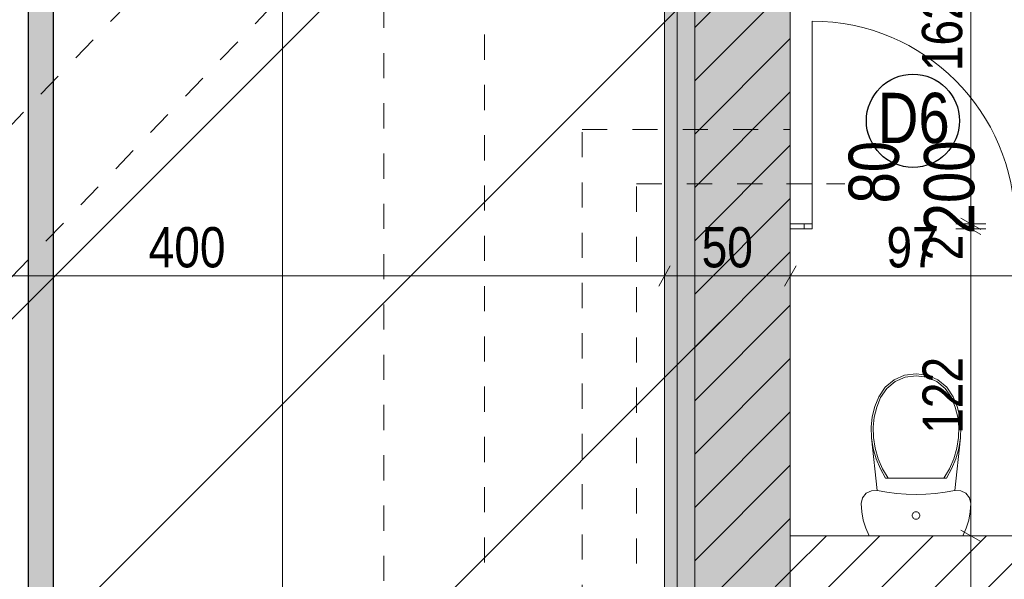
# Model space of a CAD drawing. Header units: centimetres. Extents: x 18292 to 3593338517, y 11794 to 62103.
# Tile 105 of 147: x 1796683646 to 1796684037, y 55362 to 55585. Entities that reach past the tile are written whole.
import ezdxf

# ---------------------------------------------------------------- set-up
doc = ezdxf.new("R2010")
doc.units = ezdxf.units.CM
doc.header["$MEASUREMENT"] = 0
doc.linetypes.add('Dashed-002', pattern=[20, 10, -10])
for name, color, linetype in [('410-Fundamenty', 7, 'Continuous'), ('499-Wymiary i opisy', 7, 'Continuous'), ('__PROJEKTOWANE', 7, 'Continuous'), ('__PROJEKTOWANE_WYPOSAŻENIE', 7, 'Continuous'), ('MF_KRESKOWANIE', 7, 'Continuous'), ('MF_OKNA', 7, 'Continuous'), ('MF_SCIANY_KONSTR', 7, 'Continuous')]:
    doc.layers.add(name, color=color, linetype=linetype)
doc.styles.add('GENERATED_STYLE_2', font='txt')
doc.styles.add('GENERATED_STYLE_4', font='txt')
doc.dimstyles.new('GENERATED_STYLE__1', dxfattribs={"dimtxt": 16, "dimasz": 6.08, "dimexe": 0.18, "dimexo": 0.0625, "dimgap": 0.09, "dimtad": 1, "dimtih": 1, "dimtoh": 1, "dimdec": 0, "dimzin": 0, "dimdsep": 46, "dimtxsty": 'GENERATED_STYLE_4', "dimblk": 'ARROWHEAD_2', "dimblk1": 'ARROWHEAD_2', "dimblk2": 'ARROWHEAD_2', "dimcen": 0.09, "dimse1": 1, "dimse2": 1, "dimclrd": 7, "dimclre": 7, "dimclrt": 7, "dimadec": 0, "dimazin": 0, "dimtfac": 1, "dimtdec": 4, "dimtmove": 0, "dimatfit": 3, "dimfxl": 0, "dimtolj": 1, "dimtzin": 0, "dimarcsym": 0})
doc.dimstyles.new('GENERATED_STYLE__4', dxfattribs={"dimtxt": 16, "dimasz": 6.08, "dimexe": 0.18, "dimexo": 0.0625, "dimgap": 0.09, "dimtad": 1, "dimdec": 0, "dimzin": 0, "dimdsep": 46, "dimtxsty": 'GENERATED_STYLE_4', "dimblk": 'ARROWHEAD_2', "dimblk1": 'ARROWHEAD_2', "dimblk2": 'ARROWHEAD_2', "dimcen": 0.09, "dimse1": 1, "dimse2": 1, "dimclrd": 7, "dimclre": 7, "dimclrt": 7, "dimadec": 0, "dimazin": 0, "dimtfac": 1, "dimtdec": 4, "dimtmove": 0, "dimatfit": 3, "dimfxl": 0, "dimtolj": 1, "dimtzin": 0, "dimarcsym": 0})
pattern_1 = [(45, (1801523908.342, 3898003.605), (-10.606601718, 10.606601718), [])]
pattern_2 = [(45, (1801523908.342, 3898003.605), (-7.071067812, 7.071067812), [7.5, -2.5]), (45, (1801523908.342, 3898010.676), (-7.071067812, 7.071067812), [7.5, -2.5])]

# ---------------------------------------------------------------- blocks, each defined once
blk = doc.blocks.new('Drzwi metalowe 21_7')
at = {"layer": '__PROJEKTOWANE', "color": 7, "linetype": 'Continuous', "lineweight": 13}
blk.add_line((40.3, 0), (40.3, 80.6), dxfattribs=at)
at = {"layer": '__PROJEKTOWANE', "color": 150, "linetype": 'Continuous', "lineweight": 13}
for p, q in [((-43.5, 0), (-46.5, 0)), ((-43.5, 0), (-46.5, 0)), ((-43.5, 0), (-43.5, -2)), ((-43.5, 0), (-43.5, -2)), ((43.5, 0), (43.5, -2)), ((43.5, 0), (43.5, -2)), ((43.5, 0), (46.5, 0)), ((43.5, 0), (46.5, 0)), ((-43.5, -2), (-46.5, -2)), ((-43.5, -2), (-46.5, -2)), ((43.5, -2), (46.5, -2)), ((43.5, -2), (46.5, -2))]:
    blk.add_line(p, q, dxfattribs=at)
at = {"layer": '__PROJEKTOWANE', "color": 7, "linetype": 'Continuous', "lineweight": 15}
for p, q in [((-40.3, 0), (-43.5, 0)), ((-43.5, 0), (-43.5, -2)), ((-40.3, -2), (-40.3, 0)), ((43.5, 0), (40.3, 0)), ((40.3, 0), (40.3, -2)), ((43.5, -2), (43.5, 0)), ((-43.5, -2), (-40.3, -2)), ((40.3, -2), (43.5, -2))]:
    blk.add_line(p, q, dxfattribs=at)
at = {"layer": '__PROJEKTOWANE', "color": 7, "linetype": 'Continuous', "lineweight": 13}
blk.add_arc((40.3, 0), 80.6, 90, 180, dxfattribs=at)
blk = doc.blocks.new('WC 1 LT 65')
at = {"layer": '__PROJEKTOWANE', "color": 5, "linetype": 'Continuous', "lineweight": 13}
for p, q in [((-18.68, 64.5), (-20.01, 61.45)), ((18.68, 64.5), (-18.68, 64.5)), ((20.01, 61.45), (18.68, 64.5)), ((-20.01, 61.45), (-20.97, 58.26)), ((20.97, 58.26), (20.01, 61.45)), ((-21.55, 54.98), (-21.75, 51.65)), ((-20.97, 58.26), (-21.55, 54.98)), ((-1.48, 56.66), (-1.5, 56.4)), ((-1.5, 56.4), (-1.48, 56.14)), ((-1.41, 56.91), (-1.48, 56.66)), ((-1.48, 56.14), (-1.41, 55.89)), ((-1.3, 57.15), (-1.41, 56.91)), ((-1.41, 55.89), (-1.3, 55.65)), ((-1.15, 57.36), (-1.3, 57.15)), ((-1.3, 55.65), (-1.15, 55.44)), ((-0.96, 57.55), (-1.15, 57.36)), ((-1.15, 55.44), (-0.96, 55.25)), ((-0.75, 57.7), (-0.96, 57.55)), ((-0.96, 55.25), (-0.75, 55.1)), ((-0.51, 57.81), (-0.75, 57.7)), ((-0.75, 55.1), (-0.51, 54.99)), ((-0.26, 57.88), (-0.51, 57.81)), ((-0.51, 54.99), (-0.26, 54.92)), ((0, 57.9), (-0.26, 57.88)), ((-0.26, 54.92), (0, 54.9)), ((0.26, 57.88), (0, 57.9)), ((0, 54.9), (0.26, 54.92)), ((0.51, 57.81), (0.26, 57.88)), ((0.26, 54.92), (0.51, 54.99)), ((0.75, 57.7), (0.51, 57.81)), ((0.51, 54.99), (0.75, 55.1)), ((0.96, 57.55), (0.75, 57.7)), ((0.75, 55.1), (0.96, 55.25)), ((1.15, 57.36), (0.96, 57.55)), ((0.96, 55.25), (1.15, 55.44)), ((1.3, 57.15), (1.15, 57.36)), ((1.15, 55.44), (1.3, 55.65)), ((1.41, 56.91), (1.3, 57.15)), ((1.3, 55.65), (1.41, 55.89)), ((1.48, 56.66), (1.41, 56.91)), ((1.41, 55.89), (1.48, 56.14)), ((1.5, 56.4), (1.48, 56.66)), ((1.48, 56.14), (1.5, 56.4)), ((21.55, 54.98), (20.97, 58.26)), ((21.75, 51.65), (21.55, 54.98)), ((-21.75, 51.65), (-21.24, 49.4)), ((21.24, 49.4), (21.75, 51.65)), ((-21.24, 49.4), (-19.82, 47.58)), ((-19.82, 47.58), (-17.76, 46.55)), ((-15.45, 46.5), (-11.62, 47.18)), ((-11.62, 47.18), (-7.76, 47.66)), ((-7.76, 47.66), (-3.89, 47.96)), ((-3.89, 47.96), (0, 48.05)), ((0, 48.05), (3.89, 47.96)), ((3.89, 47.96), (7.76, 47.66)), ((7.76, 47.66), (11.62, 47.18)), ((11.62, 47.18), (15.45, 46.5)), ((17.76, 46.55), (19.82, 47.58)), ((19.82, 47.58), (21.24, 49.4)), ((-17.76, 46.55), (-15.45, 46.5)), ((-15.45, 46.5), (-17.7, 25.5)), ((15.45, 46.5), (17.76, 46.55)), ((17.7, 25.5), (15.45, 46.5)), ((-12.07, 41.6), (-14.16, 37.85)), ((-11.12, 41.6), (-13.28, 37.84)), ((12.07, 41.6), (-12.07, 41.6)), ((13.28, 37.84), (11.12, 41.6)), ((14.16, 37.85), (12.07, 41.6)), ((-14.16, 37.85), (-15.81, 33.88)), ((-13.28, 37.84), (-14.98, 33.85)), ((14.98, 33.85), (13.28, 37.84)), ((15.81, 33.88), (14.16, 37.85)), ((-15.81, 33.88), (-17, 29.74)), ((-14.98, 33.85), (-16.19, 29.69)), ((16.19, 29.69), (14.98, 33.85)), ((17, 29.74), (15.81, 33.88)), ((-17, 29.74), (-17.7, 25.5)), ((-16.19, 29.69), (-16.91, 25.42)), ((16.91, 25.42), (16.19, 29.69)), ((17.7, 25.5), (17, 29.74)), ((-17.7, 25.5), (-17.85, 21.3)), ((-16.91, 25.42), (-17.06, 21.33)), ((17.06, 21.33), (16.91, 25.42)), ((17.85, 21.3), (17.7, 25.5)), ((-17.85, 21.3), (-17.41, 17.13)), ((-17.06, 21.33), (-16.62, 17.27)), ((16.62, 17.27), (17.06, 21.33)), ((17.41, 17.13), (17.85, 21.3)), ((-17.41, 17.13), (-16.38, 13.06)), ((-16.62, 17.27), (-15.62, 13.3)), ((15.62, 13.3), (16.62, 17.27)), ((16.38, 13.06), (17.41, 17.13)), ((-16.38, 13.06), (-14.78, 9.17)), ((-15.62, 13.3), (-14.07, 9.52)), ((14.07, 9.52), (15.62, 13.3)), ((14.78, 9.17), (16.38, 13.06)), ((-14.78, 9.17), (-12.21, 5.4)), ((-14.07, 9.52), (-11.62, 5.93)), ((11.62, 5.93), (14.07, 9.52)), ((12.21, 5.4), (14.78, 9.17)), ((-12.21, 5.4), (-8.7, 2.48)), ((-11.62, 5.93), (-8.28, 3.15)), ((8.28, 3.15), (11.62, 5.93)), ((8.7, 2.48), (12.21, 5.4)), ((-8.7, 2.48), (-4.52, 0.63)), ((-8.28, 3.15), (-4.3, 1.4)), ((-4.52, 0.63), (0, 0)), ((-4.3, 1.4), (0, 0.8)), ((0, 0.8), (4.3, 1.4)), ((0, 0), (4.52, 0.63)), ((4.3, 1.4), (8.28, 3.15)), ((4.52, 0.63), (8.7, 2.48))]:
    blk.add_line(p, q, dxfattribs=at)
blk = doc.blocks.new('*D616', base_point=(1801523908.34, 3898003.61))
at = {"layer": '499-Wymiary i opisy', "color": 7, "linetype": 'Continuous', "lineweight": 13}
for p, q in [((1796683954.37, 55639.09), (1796683949.75, 55631.09)), ((1796683952.06, 55629.09), (1796683952.06, 55641.09)), ((1796684381.37, 55639.09), (1796684376.75, 55631.09)), ((1796684379.06, 55629.09), (1796684379.06, 55641.09)), ((1796683948.14, 55635.09), (1796683952.06, 55635.09)), ((1796683952.06, 55635.09), (1796684379.06, 55635.09))]:
    blk.add_line(p, q, dxfattribs=at)
at = {"layer": '499-Wymiary i opisy', "color": 7, "lineweight": 13, "insert": (1796684150.2, 55638.29), "char_height": 16, "attachment_point": 7, "style": 'GENERATED_STYLE_4'}
blk.add_mtext('\\A1;{\\pql;\\fArial Narrow|b0|i0|c238|p34;427}', dxfattribs=at)
blk = doc.blocks.new('ARROWHEAD_2')
at = {"color": 0, "linetype": 'Continuous', "lineweight": 0}
for p, q in [((-0.378, -0.655), (0.378, 0.655)), ((0, 0), (-1, 0))]:
    blk.add_line(p, q, dxfattribs=at)
blk = doc.blocks.new('*D797', base_point=(1801523908.34, 3898003.61))
at = {"layer": '499-Wymiary i opisy', "color": 7, "linetype": 'Continuous', "lineweight": 13}
for p, q in [((1796684019.84, 55381.8), (1796684027.84, 55377.18)), ((1796684029.84, 55379.49), (1796684017.84, 55379.49)), ((1796684023.84, 55355.49), (1796684023.84, 55379.49)), ((1796684019.84, 55357.8), (1796684027.84, 55353.18)), ((1796684029.84, 55355.49), (1796684017.84, 55355.49))]:
    blk.add_line(p, q, dxfattribs=at)
blk = doc.blocks.new('*D798', base_point=(1801523908.34, 3898003.61))
at = {"layer": '499-Wymiary i opisy', "color": 7, "linetype": 'Continuous', "lineweight": 13}
for p, q in [((1796684019.84, 55505.91), (1796684027.84, 55501.29)), ((1796684029.84, 55501.6), (1796684017.84, 55501.6)), ((1796684027.84, 55499.29), (1796684019.84, 55503.91)), ((1796684023.84, 55379.49), (1796684023.84, 55501.6)), ((1796684019.84, 55381.8), (1796684027.84, 55377.18)), ((1796684029.84, 55379.49), (1796684017.84, 55379.49))]:
    blk.add_line(p, q, dxfattribs=at)
at = {"layer": '499-Wymiary i opisy', "color": 7, "lineweight": 13, "char_height": 16, "attachment_point": 7, "rotation": 90, "style": 'GENERATED_STYLE_4'}
for s, insert in [('\\A1;{\\pql;\\fArial Narrow|b0|i0|c238|p34;2}', (1796684020.64, 55489.05)), ('\\A1;{\\pql;\\fArial Narrow|b0|i0|c238|p34;122}', (1796684020.64, 55420.07))]:
    blk.add_mtext(s, dxfattribs=dict(at, insert=insert))
blk = doc.blocks.new('*D799', base_point=(1801523908.34, 3898003.61))
at = {"layer": '499-Wymiary i opisy', "color": 7, "linetype": 'Continuous', "lineweight": 13}
for p, q in [((1796684019.84, 55505.91), (1796684027.84, 55501.29)), ((1796684029.84, 55503.6), (1796684017.84, 55503.6)), ((1796684029.84, 55501.6), (1796684017.84, 55501.6)), ((1796684027.84, 55499.29), (1796684019.84, 55503.91)), ((1796684023.84, 55501.6), (1796684023.84, 55503.6))]:
    blk.add_line(p, q, dxfattribs=at)
blk = doc.blocks.new('*D800', base_point=(1801523908.34, 3898003.61))
at = {"layer": '499-Wymiary i opisy', "color": 7, "linetype": 'Continuous', "lineweight": 13}
for p, q in [((1796684019.84, 55670.3), (1796684027.84, 55665.68)), ((1796684029.84, 55665.99), (1796684017.84, 55665.99)), ((1796684027.84, 55663.68), (1796684019.84, 55668.3)), ((1796684023.84, 55503.6), (1796684023.84, 55665.99)), ((1796684019.84, 55505.91), (1796684027.84, 55501.29)), ((1796684029.84, 55503.6), (1796684017.84, 55503.6)), ((1796684027.84, 55499.29), (1796684019.84, 55503.91))]:
    blk.add_line(p, q, dxfattribs=at)
at = {"layer": '499-Wymiary i opisy', "color": 7, "lineweight": 13, "char_height": 16, "attachment_point": 7, "rotation": 90, "style": 'GENERATED_STYLE_4'}
for s, insert in [('\\A1;{\\pql;\\fArial Narrow|b0|i0|c238|p34;2}', (1796684020.64, 55653.44)), ('\\A1;{\\pql;\\fArial Narrow|b0|i0|c238|p34;162}', (1796684020.64, 55564.32))]:
    blk.add_mtext(s, dxfattribs=dict(at, insert=insert))
blk = doc.blocks.new('*D814', base_point=(1801523908.34, 3898003.61))
at = {"layer": '499-Wymiary i opisy', "color": 7, "linetype": 'Continuous', "lineweight": 13}
for p, q in [((1796683754.15, 55768.18), (1796683746.15, 55772.8)), ((1796683750.15, 55770.49), (1796683750.15, 55774.41)), ((1796683756.15, 55770.49), (1796683744.15, 55770.49)), ((1796683750.15, 54895.49), (1796683750.15, 55770.49)), ((1796683756.15, 54895.49), (1796683744.15, 54895.49)), ((1796683746.15, 54897.8), (1796683754.15, 54893.18))]:
    blk.add_line(p, q, dxfattribs=at)
at = {"layer": '499-Wymiary i opisy', "color": 7, "lineweight": 13, "insert": (1796683746.95, 55317.63), "char_height": 16, "attachment_point": 7, "rotation": 90, "style": 'GENERATED_STYLE_4'}
blk.add_mtext('\\A1;{\\pql;\\fArial Narrow|b0|i0|c238|p34;875}', dxfattribs=at)
blk = doc.blocks.new('*D818', base_point=(1801523908.34, 3898003.61))
at = {"layer": '499-Wymiary i opisy', "color": 7, "linetype": 'Continuous', "lineweight": 13}
for p, q in [((1796683504.37, 55486.86), (1796683499.75, 55478.86)), ((1796683502.06, 55476.86), (1796683502.06, 55488.86)), ((1796683904.37, 55486.86), (1796683899.75, 55478.86)), ((1796683902.06, 55476.86), (1796683902.06, 55488.86)), ((1796683502.06, 55482.86), (1796683902.06, 55482.86))]:
    blk.add_line(p, q, dxfattribs=at)
at = {"layer": '499-Wymiary i opisy', "color": 7, "lineweight": 13, "char_height": 16, "attachment_point": 7, "style": 'GENERATED_STYLE_4'}
for s, insert in [('\\A1;{\\pql;\\fArial Narrow|b0|i0|c238|p34;24}', (1796683504.37, 55486.06)), ('\\A1;{\\pql;\\fArial Narrow|b0|i0|c238|p34;400}', (1796683696.94, 55486.06))]:
    blk.add_mtext(s, dxfattribs=dict(at, insert=insert))
blk = doc.blocks.new('*D819', base_point=(1801523908.34, 3898003.61))
at = {"layer": '499-Wymiary i opisy', "color": 7, "linetype": 'Continuous', "lineweight": 13}
for p, q in [((1796683904.37, 55486.86), (1796683899.75, 55478.86)), ((1796683902.06, 55476.86), (1796683902.06, 55488.86)), ((1796683954.37, 55486.86), (1796683949.75, 55478.86)), ((1796683952.06, 55476.86), (1796683952.06, 55488.86)), ((1796683902.06, 55482.86), (1796683952.06, 55482.86))]:
    blk.add_line(p, q, dxfattribs=at)
at = {"layer": '499-Wymiary i opisy', "color": 7, "lineweight": 13, "insert": (1796683916.82, 55486.06), "char_height": 16, "attachment_point": 7, "style": 'GENERATED_STYLE_4'}
blk.add_mtext('\\A1;{\\pql;\\fArial Narrow|b0|i0|c238|p34;50}', dxfattribs=at)
blk = doc.blocks.new('*D820', base_point=(1801523908.34, 3898003.61))
at = {"layer": '499-Wymiary i opisy', "color": 7, "linetype": 'Continuous', "lineweight": 13}
for p, q in [((1796683954.37, 55486.86), (1796683949.75, 55478.86)), ((1796683952.06, 55476.86), (1796683952.06, 55488.86)), ((1796684051.36, 55486.86), (1796684046.74, 55478.86)), ((1796684049.05, 55476.86), (1796684049.05, 55488.86)), ((1796683952.06, 55482.86), (1796684049.05, 55482.86))]:
    blk.add_line(p, q, dxfattribs=at)
at = {"layer": '499-Wymiary i opisy', "color": 7, "lineweight": 13, "insert": (1796683990.31, 55486.06), "char_height": 16, "attachment_point": 7, "style": 'GENERATED_STYLE_4'}
blk.add_mtext('\\A1;{\\pql;\\fArial Narrow|b0|i0|c238|p34;97}', dxfattribs=at)
blk = doc.blocks.new('*D823', base_point=(1801523908.34, 3898003.61))
at = {"layer": '499-Wymiary i opisy', "color": 7, "linetype": 'Continuous', "lineweight": 13}
for p, q in [((1796683279.19, 55768.18), (1796683271.19, 55772.8)), ((1796683275.19, 55770.49), (1796683275.19, 55774.41)), ((1796683281.19, 55770.49), (1796683269.19, 55770.49)), ((1796683275.19, 55370.49), (1796683275.19, 55770.49)), ((1796683271.19, 55372.8), (1796683279.19, 55368.18)), ((1796683281.19, 55370.49), (1796683269.19, 55370.49)), ((1796683275.19, 55366.58), (1796683275.19, 55370.49))]:
    blk.add_line(p, q, dxfattribs=at)
at = {"layer": '499-Wymiary i opisy', "color": 7, "lineweight": 13, "insert": (1796683271.99, 55555.13), "char_height": 16, "attachment_point": 7, "rotation": 90, "style": 'GENERATED_STYLE_4'}
blk.add_mtext('\\A1;{\\pql;\\fArial Narrow|b0|i0|c238|p34;400}', dxfattribs=at)

msp = doc.modelspace()

# ---------------------------------------------------------------- hatches: boundary and pattern name
at = {"layer": '410-Fundamenty', "linetype": 'Continuous', "lineweight": 0, "true_color": 0x000000}
h = msp.add_hatch(dxfattribs=at)
h.set_pattern_fill('beton_000c', color=18, style=0, pattern_type=2)
h.set_pattern_definition(pattern_2)
h.paths.add_polyline_path([(1796683927.06, 55795.49), (1796683927.06, 54920.49), (1796683952.06, 54945.49), (1796683952.06, 55820.49)])
h = msp.add_hatch(dxfattribs=at)
h.set_pattern_fill('beton_000c', color=18, style=0, pattern_type=2)
h.set_pattern_definition(pattern_2)
h.paths.add_polyline_path([(1796683922.06, 55790.49), (1796683922.06, 54915.49), (1796683927.06, 54920.49), (1796683927.06, 55795.49)])
h = msp.add_hatch(dxfattribs=at)
h.set_pattern_fill('beton_000c', color=18, style=0, pattern_type=2)
h.set_pattern_definition(pattern_2)
h.paths.add_polyline_path([(1796683907.06, 55775.49), (1796683907.06, 54900.49), (1796683922.06, 54915.49), (1796683922.06, 55790.49)])
h = msp.add_hatch(dxfattribs=at)
h.set_pattern_fill('Styropian_000c', color=18, style=0, pattern_type=2)
h.set_pattern_definition([(90, (1801523908.3422, 3898003.6053), (-3.4641016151, 0), [2, -4]), (90, (1801523906.6102, 3898006.6053), (-3.4641016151, 0), [2, -4]), (150, (1801523908.3422, 3898005.6053), (1.7320508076, 3), [2, -4]), (150, (1801523904.878, 3898005.6053), (1.7320508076, 3), [2, -4]), (210, (1801523908.3422, 3898003.6053), (-1.7320508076, 3), [2, -4]), (210, (1801523904.878, 3898003.6053), (-1.7320508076, 3), [2, -4])])
h.paths.add_polyline_path([(1796683902.06, 55770.49), (1796683902.06, 54895.49), (1796683907.06, 54900.49), (1796683907.06, 55775.49)])
at = {"layer": '__PROJEKTOWANE', "linetype": 'Continuous', "lineweight": 13}
h = msp.add_hatch(dxfattribs=at)
h.set_pattern_fill('Bloczki_ceramiczne_kopia_DF', color=150, style=0, pattern_type=2)
h.set_pattern_definition([(45, (1801523908.34, 3898003.61), (-70.7106781, 70.7106781), [])])
h.paths.add_polyline_path([(1796685449.06, 54617.49), (1796685749.06, 54617.49), (1796685749.06, 55810.49), (1796685468.06, 55810.49), (1796685468.06, 56706.54), (1796685828.15, 56706.54), (1796685826.23, 56167.49), (1796686106.06, 56167.49), (1796686106.06, 54260.49), (1796685806.06, 54260.49), (1796685806.06, 53759.49), (1796683867.06, 53759.49), (1796683867.06, 54560.49), (1796683568.09, 54560.49), (1796683567.07, 55446.69), (1796681848.25, 55446.61), (1796681848.25, 55792.49), (1796683924.06, 55792.49), (1796683924.06, 54917.49), (1796684224.06, 54917.49), (1796684224.06, 54116.49), (1796685449.06, 54116.49)])
at = {"layer": '__PROJEKTOWANE', "linetype": 'Continuous', "lineweight": 25}
h = msp.add_hatch(color=230, dxfattribs=at)
h.paths.add_polyline_path([(1796683649.02, 56613.92), (1796683649.02, 54825.65), (1796684125.59, 54825.65), (1796684125.59, 54038.82), (1796684556.51, 54038.82), (1796684556.51, 53475.15), (1796685205.88, 53475.15), (1796685205.88, 54038.82), (1796685545.98, 54038.82), (1796685545.98, 54541.02), (1796685838.17, 54541.02), (1796685838.17, 55897.12), (1796684573.27, 55897.12), (1796684573.27, 56613.92)])
h.paths.add_polyline_path([(1796684566.51, 53485.15), (1796684566.51, 54048.82), (1796684135.59, 54048.82), (1796684135.59, 54835.65), (1796683659.02, 54835.65), (1796683659.02, 56603.92), (1796684563.27, 56603.92), (1796684563.27, 55887.12), (1796685828.17, 55887.12), (1796685828.17, 54551.02), (1796685535.98, 54551.02), (1796685535.98, 54048.82), (1796685195.88, 54048.82), (1796685195.88, 53485.15)], flags=0)
at = {"layer": '__PROJEKTOWANE', "linetype": 'Continuous', "lineweight": 0, "true_color": 0x000000}
h = msp.add_hatch(dxfattribs=at)
h.set_pattern_fill('Concrete_Block_000c', color=18, style=0, pattern_type=2)
h.set_pattern_definition([(45, (1801523908.342, 3898003.605), (-9.192387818, 9.192387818), []), (135, (1801523908.342, 3898003.605), (9.192387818, 9.192387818), [])])
h.paths.add_polyline_path([(1796683952.06, 55501.6), (1796683957.55, 55501.6), (1796683957.55, 55503.6), (1796683952.06, 55503.6)])
at = {"layer": 'MF_KRESKOWANIE', "linetype": 'Continuous', "lineweight": 13}
h = msp.add_hatch(dxfattribs=at)
h.set_pattern_fill('bloczki_ceramiczne_000c', color=250, style=0, pattern_type=2)
h.set_pattern_definition(pattern_1)
h.paths.add_polyline_path([(1796683914.06, 54907.49), (1796684214.06, 54907.49), (1796684214.06, 54896.49), (1796684214.06, 54735.49), (1796684214.06, 54106.49), (1796684282.06, 54106.49), (1796684590.06, 54106.49), (1796684590.06, 53966.49), (1796684632.06, 53966.49), (1796684913.74, 53966.49), (1796684913.74, 53894.49), (1796684913.74, 53558.49), (1796685083.74, 53558.49), (1796685083.74, 53894.49), (1796685083.74, 53966.49), (1796685083.74, 54106.49), (1796685459.06, 54106.49), (1796685459.06, 54607.49), (1796685759.06, 54607.49), (1796685759.06, 54660.49), (1796685759.06, 55820.49), (1796685440.06, 55820.49), (1796684664.06, 55820.49), (1796684664.06, 55776.49), (1796684735.06, 55776.49), (1796684735.06, 55556.49), (1796684668.06, 55556.49), (1796684658.06, 55556.49), (1796684658.06, 55514.49), (1796684878.06, 55514.49), (1796684878.06, 55556.49), (1796684777.06, 55556.49), (1796684777.06, 55776.49), (1796685115.06, 55776.49), (1796685115.06, 55556.49), (1796684958.06, 55556.49), (1796684958.06, 55514.49), (1796685157.06, 55514.49), (1796685157.06, 55776.49), (1796685421.06, 55776.49), (1796685721.06, 55776.49), (1796685721.06, 55234.49), (1796685421.06, 55234.49), (1796685157.06, 55234.49), (1796685157.06, 55434.49), (1796685115.06, 55434.49), (1796685115.06, 55393.49), (1796685115.06, 55026.49), (1796685157.06, 55026.49), (1796685157.06, 55192.49), (1796685721.06, 55192.49), (1796685721.06, 54645.49), (1796685457.06, 54645.49), (1796685457.06, 54735.49), (1796685457.06, 54747.49), (1796685157.06, 54747.49), (1796685157.06, 54934.49), (1796685115.06, 54934.49), (1796685115.06, 54747.49), (1796685115.06, 54705.49), (1796685421.06, 54705.49), (1796685421.06, 54144.49), (1796685019.06, 54144.49), (1796685019.06, 54705.49), (1796685023.06, 54705.49), (1796685023.06, 54747.49), (1796684925.06, 54747.49), (1796684925.06, 54705.49), (1796684977.06, 54705.49), (1796684977.06, 54290.49), (1796684952.06, 54290.49), (1796684967.06, 54248.49), (1796684977.06, 54248.49), (1796684977.06, 54144.49), (1796684797.06, 54144.49), (1796684797.06, 54147.49), (1796684755.06, 54147.49), (1796684755.06, 54144.49), (1796684742.06, 54144.49), (1796684742.06, 54106.49), (1796685045.74, 54106.49), (1796685045.74, 54008.49), (1796685045.74, 53894.49), (1796685045.39, 53894.49), (1796685045.39, 53600.49), (1796684955.74, 53600.49), (1796684955.74, 53894.49), (1796684955.74, 53983.49), (1796684930.74, 54008.49), (1796684632.06, 54008.49), (1796684632.06, 54106.49), (1796684682.06, 54106.49), (1796684682.06, 54144.49), (1796684632.06, 54144.49), (1796684632.06, 54159.49), (1796684590.06, 54159.49), (1796684590.06, 54144.49), (1796684252.06, 54144.49), (1796684252.06, 54705.49), (1796684392.06, 54705.49), (1796684392.06, 54747.49), (1796684252.06, 54747.49), (1796684252.06, 54907.49), (1796684516.06, 54907.49), (1796684516.06, 54871.49), (1796684558.06, 54871.49), (1796684558.06, 55099.49), (1796684516.06, 55099.49), (1796684516.06, 54945.49), (1796684262.06, 54945.49), (1796683952.06, 54945.49), (1796683952.06, 55790.1), (1796684414.6, 55790.44), (1796684414.74, 55820.49), (1796683952.06, 55820.49), (1796683928.06, 55782.49), (1796683914.06, 55782.49), (1796683914.06, 54945.49)])
h = msp.add_hatch(dxfattribs=at)
h.set_pattern_fill('bloczki_ceramiczne_000c', color=250, style=0, pattern_type=2)
h.set_pattern_definition(pattern_1)
h.paths.add_polyline_path([(1796683952.06, 55355.49), (1796684516.06, 55355.49), (1796684516.06, 55191.49), (1796684558.06, 55191.49), (1796684558.06, 55389.49), (1796684516.06, 55389.49), (1796684516.06, 55379.49), (1796684240.06, 55379.49), (1796684234.03, 55379.49), (1796684146.04, 55379.49), (1796684140.04, 55379.49), (1796684052.05, 55379.49), (1796684046.05, 55379.49), (1796683952.06, 55379.49)])

# ---------------------------------------------------------------- linework, layer by layer
at = {"layer": '410-Fundamenty', "color": 7, "linetype": 'Continuous', "lineweight": 13}
msp.add_line((1796683907.06, 55775.49), (1796683907.06, 54900.49), dxfattribs=at)
at = {"layer": '410-Fundamenty', "color": 7, "linetype": 'Continuous', "lineweight": 13, "flags": 128}
for points in [[(1796683952.06, 54945.49), (1796683952.06, 55820.49)], [(1796683902.06, 55770.49), (1796683902.06, 54895.49)]]:
    msp.add_lwpolyline(points, dxfattribs=at)
at = {"layer": '__PROJEKTOWANE', "color": 150, "linetype": 'Continuous', "lineweight": 13}
for p, q in [((1796683957.55, 55503.6), (1796683954.55, 55503.6)), ((1796683957.55, 55501.6), (1796683954.55, 55501.6)), ((1796683957.55, 55503.6), (1796683957.55, 55501.6))]:
    msp.add_line(p, q, dxfattribs=at)
at = {"layer": '__PROJEKTOWANE', "color": 230, "linetype": 'Continuous', "lineweight": 25, "flags": 128}
for points in [[(1796684556.51, 53475.15), (1796685205.88, 53475.15), (1796685205.88, 54038.82), (1796685545.98, 54038.82), (1796685545.98, 54541.02), (1796685838.17, 54541.02), (1796685838.17, 55897.12), (1796684573.27, 55897.12), (1796684573.27, 56613.92), (1796683649.05, 56613.92), (1796683649.05, 54825.65), (1796684125.59, 54825.65), (1796684125.59, 54038.82), (1796684556.51, 54038.82)], [(1796684566.51, 53485.15), (1796685195.88, 53485.15), (1796685195.88, 54048.82), (1796685535.98, 54048.82), (1796685535.98, 54551.02), (1796685828.17, 54551.02), (1796685828.17, 55887.12), (1796684563.27, 55887.12), (1796684563.27, 56603.92), (1796683659.02, 56603.92), (1796683659.02, 54835.65), (1796684135.59, 54835.65), (1796684135.59, 54048.82), (1796684566.51, 54048.82)]]:
    msp.add_lwpolyline(points, close=True, dxfattribs=at)
at = {"layer": '__PROJEKTOWANE', "color": 150, "linetype": 'Continuous', "lineweight": 13, "flags": 128}
for points in [[(1796683957.55, 55503.6), (1796683952.06, 55503.6)], [(1796683952.06, 55503.6), (1796683952.06, 55501.6)], [(1796683952.06, 55501.6), (1796683957.55, 55501.6)]]:
    msp.add_lwpolyline(points, dxfattribs=at)
at = {"layer": '__PROJEKTOWANE', "color": 7, "linetype": 'Continuous', "lineweight": 25}
msp.add_circle((1796684000.84, 55544.58), 18.52, dxfattribs=at)
at = {"layer": '__PROJEKTOWANE_WYPOSAŻENIE', "color": 7, "linetype": 'Dashed-002', "lineweight": 13, "flags": 128}
for points in [[(1796683790.56, 54541.54), (1796683790.47, 56213.18)], [(1796683830.57, 54528.84), (1796683830.48, 56188.26)], [(1796683432.35, 55324.47), (1796683845.05, 55753.87)], [(1796683475.95, 55309.22), (1796683887.05, 55736.95)], [(1796683869.32, 55350.06), (1796683869.32, 55541.17)], [(1796683869.32, 55541.17), (1796683952.06, 55541.17)], [(1796683890.96, 55328.43), (1796683890.96, 55519.54)], [(1796683890.96, 55519.54), (1796683973.69, 55519.54), (1796683950.54, 55519.54)]]:
    msp.add_lwpolyline(points, dxfattribs=at)
at = {"layer": 'MF_SCIANY_KONSTR', "color": 7, "linetype": 'Continuous', "lineweight": 13}
for p, q in [((1796683914.06, 55775.49), (1796683914.06, 54907.49)), ((1796683952.06, 55519.6), (1796683952.06, 55379.49)), ((1796684046.05, 55379.49), (1796683952.06, 55379.49))]:
    msp.add_line(p, q, dxfattribs=at)

# ---------------------------------------------------------------- block references
at = {"layer": '__PROJEKTOWANE', "color": 5, "linetype": 'Continuous', "lineweight": 13, "xscale": -1, "zscale": 100}
msp.add_blockref('Drzwi metalowe 21_7', (1796684001.05, 55503.6), dxfattribs=at)
at = {"layer": '__PROJEKTOWANE', "color": 5, "linetype": 'Continuous', "lineweight": 13, "xscale": -1, "zscale": 100, "rotation": 180}
msp.add_blockref('WC 1 LT 65', (1796684002.05, 55443.99), dxfattribs=at)

# ---------------------------------------------------------------- texts
at = {"layer": 'MF_OKNA', "color": 7, "linetype": 'Continuous', "lineweight": 13, "insert": (1796683986.87, 55545.56), "char_height": 20, "attachment_point": 4, "style": 'GENERATED_STYLE_2'}
msp.add_mtext('\\A1;{\\W0.800000x;\\pql;\\fArial|b0|i0|c238|p38;D6}', dxfattribs=at)
at = {"layer": 'MF_OKNA', "color": 7, "linetype": 'Continuous', "lineweight": 13, "char_height": 20, "attachment_point": 4, "rotation": 90, "style": 'GENERATED_STYLE_2'}
for s, insert in [('\\A1;{\\W0.800000x;\\pql;\\fArial|b0|i0|c238|p38;80}', (1796683985.4, 55511.71)), ('\\A1;{\\W0.800000x;\\pql;\\fArial|b0|i0|c238|p38;200}', (1796684015.36, 55499.43))]:
    msp.add_mtext(s, dxfattribs=dict(at, insert=insert))

# ---------------------------------------------------------------- dimensions: what is measured, and where the dimension line sits
at = {"layer": '499-Wymiary i opisy', "color": 7, "linetype": 'Continuous', "lineweight": 13}
for base, p1, p2, picture, middle in [((1796683275.19, 55770.49), (1796683502.06, 55370.49), (1796683902.06, 55770.49), '*D823', (1796683263.99, 55573.43)), ((1796683750.15, 55770.49), (1796683902.06, 54895.49), (1796683902.06, 55770.49), '*D814', (1796683738.95, 55335.93)), ((1796684023.84, 55665.99), (1796683952.06, 55503.6), (1796683952.06, 55665.99), '*D800', (1796684012.64, 55582.61)), ((1796684023.84, 55501.6), (1796683952.06, 55379.49), (1796683952.06, 55501.6), '*D798', (1796684012.64, 55438.36)), ((1796684023.84, 55503.6), (1796683952.06, 55501.6), (1796683952.06, 55503.6), '*D799', (1796684012.64, 55495.15)), ((1796684023.84, 55379.49), (1796683952.06, 55355.49), (1796683952.06, 55379.49), '*D797', (1796684012.64, 55344.9))]:
    dim = msp.add_linear_dim(base=base, p1=p1, p2=p2, angle=90, dimstyle='GENERATED_STYLE__4', dxfattribs=at)
    dim.commit()
    dim.dimension.update_dxf_attribs({"geometry": picture, "text_midpoint": middle, "dimtype": 160, "text_rotation": 90})
for base, p1, p2, picture, middle in [((1796684379.06, 55635.09), (1796683952.06, 54945.49), (1796684379.06, 55614.6), '*D616', (1796684168.49, 55646.29)), ((1796683902.06, 55482.86), (1796683502.06, 55370.49), (1796683902.06, 55370.49), '*D818', (1796683715.23, 55494.06)), ((1796683952.06, 55482.86), (1796683902.06, 55370.49), (1796683952.06, 55370.49), '*D819', (1796683929.01, 55494.06)), ((1796684049.05, 55482.86), (1796683952.06, 55370.49), (1796684049.05, 55379.49), '*D820', (1796684002.51, 55494.06))]:
    dim = msp.add_linear_dim(base=base, p1=p1, p2=p2, dimstyle='GENERATED_STYLE__1', dxfattribs=at)
    dim.commit()
    dim.dimension.update_dxf_attribs({"geometry": picture, "text_midpoint": middle, "dimtype": 160})

doc.saveas('drawing.dxf')
